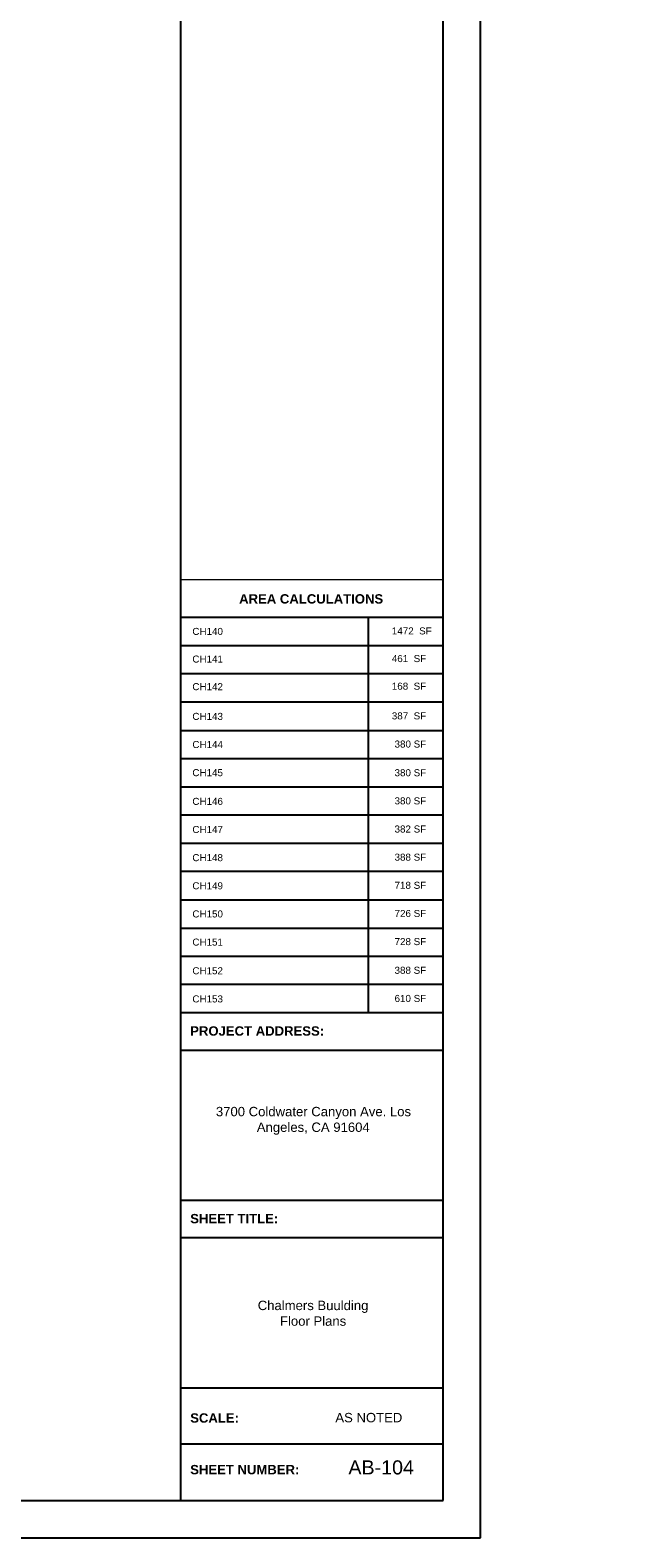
# Model space of a CAD drawing. Header units: inches. Extents: x -2078 to 109126, y -964 to 6385.
# Tile 167 of 256: x 27518 to 28031, y 2929 to 4214. Entities that reach past the tile are written whole.
import ezdxf

# ---------------------------------------------------------------- set-up
doc = ezdxf.new("R2010")
doc.units = ezdxf.units.IN
doc.header["$MEASUREMENT"] = 0
for name, color, linetype, lineweight in [('A-ANNO', 2, 'Continuous', 5), ('A-DETAIL-2', 20, 'Continuous', 25), ('A-DETAIL-3', 40, 'Continuous', 15)]:
    doc.layers.add(name, color=color, linetype=linetype, lineweight=lineweight)
doc.layers.add('A-TB', color=7, linetype='Continuous')
doc.styles.add('Arial_3', font='arial.ttf', dxfattribs={"height": 0.125})
doc.styles.add('Arial_4', font='arial.ttf', dxfattribs={"height": 3})
doc.styles.add('Arial_5', font='arial.ttf', dxfattribs={"height": 0.09375})
doc.styles.add('Arial_B_2', font='arialbd.ttf', dxfattribs={"height": 0.125})

# ---------------------------------------------------------------- blocks, each defined once
blk = doc.blocks.new('JC_TB_48x36 - JC_TB_3624-1264225-Floor Plans')
at = {"layer": 'A-TB'}
for p, q in [((47.997, -11.988), (47.997, 24.012)), ((43.997, 23.512), (43.997, -11.488)), ((47.497, -11.488), (47.497, 23.512)), ((43.997, -4.988), (47.497, -4.988)), ((43.997, -5.488), (47.497, -5.488)), ((43.997, -7.488), (47.497, -7.488)), ((43.997, -7.988), (47.497, -7.988)), ((43.997, -9.988), (47.497, -9.988)), ((47.497, -10.738), (43.997, -10.738)), ((0.747, -11.488), (47.497, -11.488)), ((-0.003, -11.988), (47.997, -11.988))]:
    blk.add_line(p, q, dxfattribs=at)
at = {"layer": 'A-TB', "char_height": 0.125, "attachment_point": 1, "bg_fill": 2}
for s, insert, width, style in [('PROJECT ADDRESS:', (44.126, -5.172), 2.14941, 'Arial_B_2'), ('SHEET TITLE:', (44.126, -7.672), 1.42031, 'Arial_B_2'), ('SCALE:', (44.126, -10.328), 0.77959, 'Arial_B_2'), ('AS NOTED', (46.061, -10.323), 1.08259, 'Arial_3'), ('SHEET NUMBER:', (44.126, -11.016), 1.76434, 'Arial_B_2')]:
    blk.add_mtext(s, dxfattribs=dict(at, insert=insert, width=width, style=style))

msp = doc.modelspace()

# ---------------------------------------------------------------- block references
at = {"layer": 'A-TB', "xscale": 64, "yscale": 64, "zscale": 64}
msp.add_blockref('JC_TB_48x36 - JC_TB_3624-1264225-Floor Plans', (24830.08, 3695.863), dxfattribs=at)

# ---------------------------------------------------------------- next in the draw order: linework, layer by layer
at = {"layer": 'A-DETAIL-2'}
for p, q in [((27645.88, 3713.574), (27869.88, 3713.574)), ((27645.88, 3713.574), (27869.88, 3713.574)), ((27805.88, 3713.574), (27805.88, 3376.663)), ((27645.88, 3689.574), (27869.88, 3689.574)), ((27645.88, 3665.574), (27869.88, 3665.574)), ((27645.88, 3641.574), (27869.88, 3641.574)), ((27645.88, 3617.119), (27869.88, 3617.119)), ((27645.88, 3593.119), (27869.88, 3593.119)), ((27645.88, 3569.119), (27869.88, 3569.119)), ((27645.88, 3545.119), (27869.88, 3545.119)), ((27645.88, 3521.119), (27869.88, 3521.119)), ((27645.88, 3497.119), (27869.88, 3497.119)), ((27645.88, 3472.663), (27869.88, 3472.663)), ((27645.88, 3448.663), (27869.88, 3448.663)), ((27645.88, 3424.663), (27869.88, 3424.663)), ((27645.88, 3400.663), (27869.88, 3400.663)), ((27645.88, 3376.663), (27869.88, 3376.663))]:
    msp.add_line(p, q, dxfattribs=at)
at = {"layer": 'A-DETAIL-3', "lineweight": 9}
for p, q in [((27869.88, 3745.574), (27645.88, 3745.574)), ((27645.88, 3745.574), (27645.88, 3376.663)), ((27869.88, 3376.663), (27869.88, 3745.574))]:
    msp.add_line(p, q, dxfattribs=at)

# ---------------------------------------------------------------- next in the draw order: texts
at = {"layer": 'A-ANNO', "lineweight": 50, "insert": (27695.882, 3733.292), "char_height": 8, "width": 145.844, "attachment_point": 1, "style": 'Arial_B_2'}
msp.add_mtext('AREA CALCULATIONS', dxfattribs=at)
at = {"layer": 'A-ANNO', "char_height": 6, "attachment_point": 1, "style": 'Arial_5'}
for s, insert, width in [('CH140', (27655.998, 3704.569), 139.582), ('1472  SF', (27826.147, 3704.98), 47.066), ('CH141', (27655.998, 3680.989), 139.582), ('461  SF', (27826.147, 3681.4), 47.066), ('CH142', (27655.998, 3657.45), 139.582), ('168  SF', (27826.147, 3657.861), 47.066), ('CH143', (27655.998, 3632.113), 139.582), ('387  SF', (27826.147, 3632.524), 47.066), ('CH144', (27655.998, 3608.113), 139.582), ('380 SF', (27828.481, 3608.524), 44.238), ('CH145', (27655.998, 3584.113), 139.582), ('380 SF', (27828.481, 3584.068), 44.238), ('CH146', (27655.998, 3559.657), 139.582), ('380 SF', (27828.481, 3560.068), 44.238), ('CH147', (27655.998, 3535.657), 139.582), ('382 SF', (27828.481, 3536.068), 44.238), ('CH148', (27655.998, 3511.657), 139.582), ('388 SF', (27828.481, 3512.068), 44.238), ('CH149', (27655.998, 3487.657), 139.582), ('718 SF', (27828.481, 3488.068), 44.238), ('CH150', (27655.998, 3463.657), 139.582), ('726 SF', (27828.481, 3464.068), 44.238), ('CH151', (27655.998, 3439.657), 139.582), ('728 SF', (27828.481, 3440.068), 44.238), ('CH152', (27655.998, 3415.202), 139.582), ('388 SF', (27828.481, 3415.613), 44.238), ('CH153', (27655.998, 3391.202), 139.582), ('610 SF', (27828.481, 3391.613), 44.238)]:
    msp.add_mtext(s, dxfattribs=dict(at, insert=insert, width=width))
at = {"layer": 'A-TB', "attachment_point": 1, "bg_fill": 2}
for s, insert, char_height, width, style in [('\\pi4.76755;3700 Coldwater Canyon Ave. Los \\P\\pi39.68433;Angeles, CA 91604', (27671.298, 3296.136), 8, 175.134, 'Arial_3'), ('\\pi8.33853;Chalmers Buulding\\P\\pi27.30988;Floor Plans', (27703.43, 3130.851), 8, 109.79576, 'Arial_3'), ('AB-104', (27789.12, 2994.751), 12, 67.872, 'Arial_4')]:
    msp.add_mtext(s, dxfattribs=dict(at, insert=insert, char_height=char_height, width=width, style=style))

doc.saveas('drawing.dxf')
